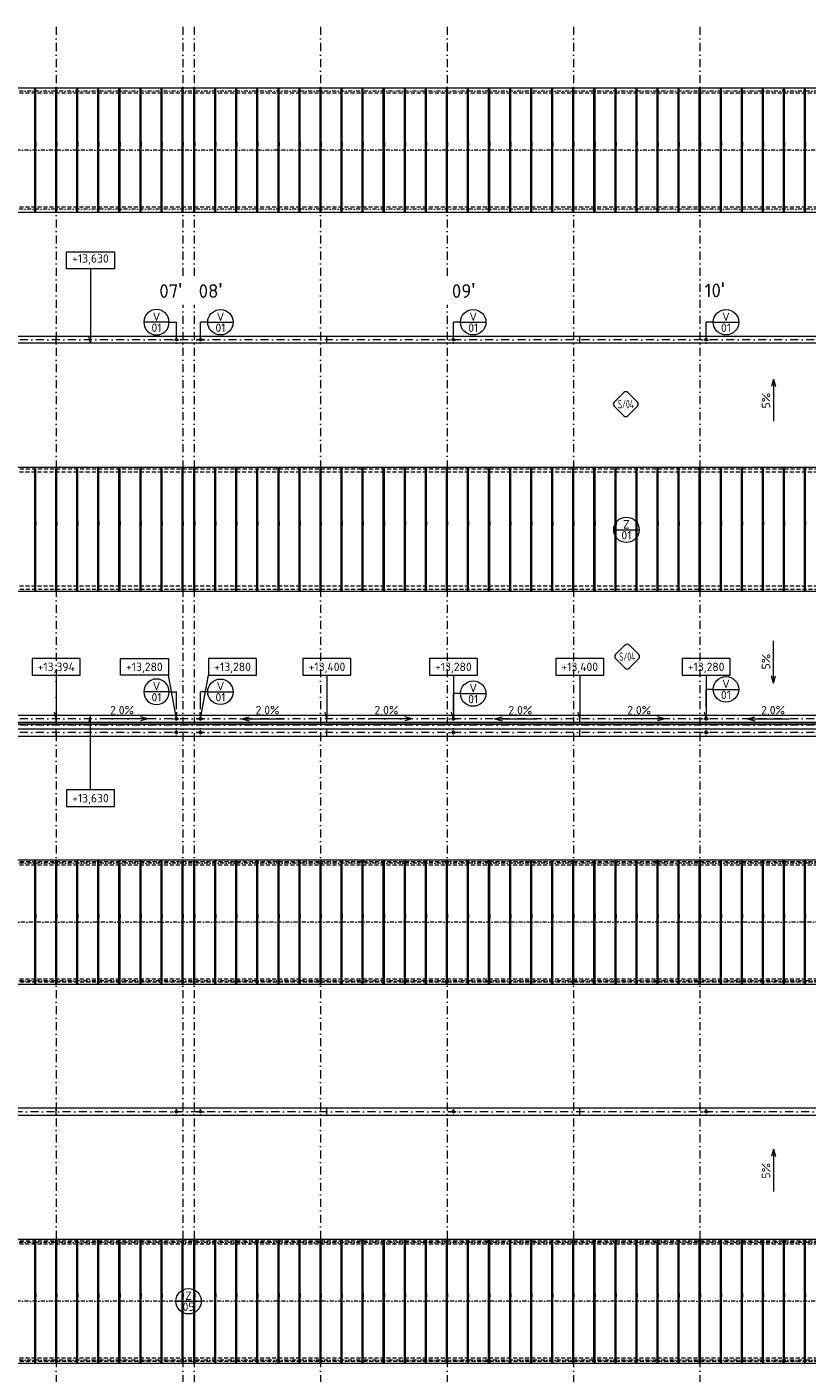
# Model space of a CAD drawing. Header units: millimetres. Extents: x -916886 to 3713765, y -2985421 to 1675785.
# Tile 95 of 256: x 70605 to 107642, y 200890 to 264800. Entities that reach past the tile are written whole.
import ezdxf
from ezdxf.enums import TextEntityAlignment as Align

# ---------------------------------------------------------------- set-up
doc = ezdxf.new("R2010")
doc.units = ezdxf.units.MM
for name, pattern in [('CENTERX2', [101.6, 63.5, -12.7, 12.7, -12.7]), ('DASHDOT', [25.4, 12.7, -6.35, 0, -6.35]), ('ČÁRKOVANÁ', [19.05, 12.7, -6.35])]:
    doc.linetypes.add(name, pattern=pattern)
for name, color, linetype, lineweight in [('A99_N_kce-pohl', 1, 'Continuous', 9), ('A99_N_koty-vysk', 160, 'Continuous', 9), ('A99_N_txt-popis-200', 240, 'Continuous', 5), ('A99_N_znaceni 200', 5, 'Continuous', 5), ('A99_S_kce-demolice', 30, 'Continuous', 20), ('A99_S_kce-pohl', 7, 'Continuous', 5), ('A99_S_osy', 1, 'CENTERX2', 5)]:
    doc.layers.add(name, color=color, linetype=linetype, lineweight=lineweight)
doc.styles.add('A99_kota', font='isocpeur.ttf', dxfattribs={"height": 2})
doc.styles.add('A99_popis', font='isocpeur.ttf')
doc.styles.add('ad_popis 100', font='isocpeur.ttf', dxfattribs={"height": 200})

# ---------------------------------------------------------------- blocks, each defined once
blk = doc.blocks.new('*U64')
at = {"color": 0, "linetype": 'ByBlock'}
for p, q in [((5.7, -4), (5.7, -14.35)), ((5.7, -14.35), (5.29, -12.8))]:
    blk.add_line(p, q, dxfattribs=at)
blk.add_lwpolyline([(0, -4), (11.4, -4), (11.4, 0), (0, 0)], close=True, dxfattribs=at)
at = {"color": 0, "linetype": 'ByBlock', "style": 'A99_kota'}
for tag, p in [('VYSKA', (5.7, -2.24)), ('VYSKA_POPIS1', (5.7, -6.04)), ('VYSKA_POPIS2', (5.9, -9.54)), ('VYSKA_POPIS3', (5.9, -13.04))]:
    blk.add_attdef(tag, text='', height=2, dxfattribs=at).set_placement(p, align=Align.MIDDLE)
blk = doc.blocks.new('*U66')
at = {"color": 0, "linetype": 'ByBlock'}
for q in [(0, -4), (-2.03, -12.76)]:
    blk.add_line((-1.9, -14.35), q, dxfattribs=at)
blk.add_lwpolyline([(0, -4), (11.4, -4), (11.4, 0), (0, 0)], close=True, dxfattribs=at)
at = {"color": 0, "linetype": 'ByBlock', "style": 'A99_kota'}
for tag, p in [('VYSKA', (5.7, -2.24)), ('VYSKA_POPIS1', (5.7, -6.04)), ('VYSKA_POPIS2', (5.9, -9.54)), ('VYSKA_POPIS3', (5.9, -13.04))]:
    blk.add_attdef(tag, text='', height=2, dxfattribs=at).set_placement(p, align=Align.MIDDLE)
blk = doc.blocks.new('*U20')
at = {"color": 0, "linetype": 'ByBlock'}
blk.add_line((-3.02, 0), (3.02, 0), dxfattribs=at)
blk.add_circle((0, 0), 3.02, dxfattribs=at)
at = {"color": 0, "linetype": 'ByBlock', "style": 'A99_popis'}
for tag, p in [('KATEGORIE', (0, 1.31)), ('PRVEK', (0, -1.3))]:
    blk.add_attdef(tag, text='', height=2, dxfattribs=at).set_placement(p, align=Align.MIDDLE_CENTER)
blk = doc.blocks.new('*U496')
at = {"color": 0, "linetype": 'ByBlock'}
for p, q in [((5.7, 17.65), (5.29, 16.1)), ((5.7, 0), (5.7, 17.65))]:
    blk.add_line(p, q, dxfattribs=at)
blk.add_lwpolyline([(0, -4), (11.4, -4), (11.4, 0), (0, 0)], close=True, dxfattribs=at)
at = {"color": 0, "linetype": 'ByBlock', "style": 'A99_kota'}
for tag, p in [('VYSKA', (5.7, -2.24)), ('VYSKA_POPIS1', (5.7, -6.04)), ('VYSKA_POPIS2', (5.9, -9.54)), ('VYSKA_POPIS3', (5.9, -13.04))]:
    blk.add_attdef(tag, text='', height=2, dxfattribs=at).set_placement(p, align=Align.MIDDLE)
blk = doc.blocks.new('*U96')
at = {"color": 0}
for p, q in [((-0.72, 4.14), (-4.15, 0.71)), ((4.14, 0.71), (0.71, 4.14)), ((-4.15, -0.72), (-0.72, -4.15)), ((0.71, -4.15), (4.14, -0.72))]:
    blk.add_line(p, q, dxfattribs=at)
for centre, start, end in [((-3.43, 0), 135, 225), ((0, 3.42), 45, 135), ((3.42, 0), 315, 45), ((0, -3.43), 225, 315)]:
    blk.add_arc(centre, 1.01, start, end, dxfattribs=at)
at = {"color": 0, "linetype": 'ByBlock', "style": 'A99_popis', "width": 0.953108}
blk.add_attdef('SKLADBA', text='', height=3, rotation=0.0103, dxfattribs=at).set_placement((-2.86, -1.51), (2.86, -1.5), align=Align.FIT)

msp = doc.modelspace()

# ---------------------------------------------------------------- linework, layer by layer
at = {"layer": 'A99_N_kce-pohl', "linetype": 'Continuous', "lineweight": 5}
for p, q in [((70975, 237995), (70975, 243905)), ((71025, 237995), (71025, 243905)), ((71975, 237995), (71975, 243905)), ((72025, 237995), (72025, 243905)), ((72975, 237995), (72975, 243905)), ((73025, 237995), (73025, 243905)), ((73975, 237995), (73975, 243905)), ((74025, 237995), (74025, 243905)), ((74975, 237995), (74975, 243905)), ((75025, 237995), (75025, 243905)), ((75975, 237995), (75975, 243905)), ((76025, 237995), (76025, 243905)), ((76975, 237995), (76975, 243905)), ((77025, 237995), (77025, 243905)), ((77975, 237995), (77975, 243905)), ((78025, 237995), (78025, 243905)), ((78525, 237995), (78525, 243905)), ((78575, 237995), (78575, 243905)), ((79525, 237995), (79525, 243905)), ((79575, 237995), (79575, 243905)), ((80525, 237995), (80525, 243905)), ((80575, 237995), (80575, 243905)), ((81525, 237995), (81525, 243905)), ((81575, 237995), (81575, 243905)), ((82525, 237995), (82525, 243905)), ((82575, 237995), (82575, 243905)), ((83525, 237995), (83525, 243905)), ((83575, 237995), (83575, 243905)), ((84525, 237995), (84525, 243905)), ((84575, 237995), (84575, 243905)), ((85525, 237995), (85525, 243905)), ((85575, 237995), (85575, 243905)), ((86525, 237995), (86525, 243905)), ((86575, 237995), (86575, 243905)), ((87525, 237995), (87525, 243905)), ((87575, 237995), (87575, 243905)), ((88525, 237995), (88525, 243905)), ((88575, 237995), (88575, 243905)), ((89525, 237995), (89525, 243905)), ((89575, 237995), (89575, 243905)), ((90525, 237995), (90525, 243905)), ((90575, 237995), (90575, 243905)), ((91525, 237995), (91525, 243905)), ((91575, 237995), (91575, 243905)), ((92525, 237995), (92525, 243905)), ((92575, 237995), (92575, 243905)), ((93525, 237995), (93525, 243905)), ((93575, 237995), (93575, 243905)), ((94525, 237995), (94525, 243905)), ((94575, 237995), (94575, 243905)), ((95525, 237995), (95525, 243905)), ((95575, 237995), (95575, 243905)), ((96525, 237995), (96525, 243905)), ((96575, 237995), (96575, 243905)), ((97525, 237995), (97525, 243905)), ((97575, 237995), (97575, 243905)), ((98525, 237995), (98525, 243905)), ((98575, 237995), (98575, 243905)), ((99525, 237995), (99525, 243905)), ((99575, 237995), (99575, 243905)), ((100525, 237995), (100525, 243905)), ((100575, 237995), (100575, 243905)), ((101525, 237995), (101525, 243905)), ((101575, 237995), (101575, 243905)), ((102525, 237995), (102525, 243905)), ((102575, 237995), (102575, 243905)), ((103525, 237995), (103525, 243905)), ((103575, 237995), (103575, 243905)), ((104525, 237995), (104525, 243905)), ((104575, 237995), (104575, 243905)), ((105525, 237995), (105525, 243905)), ((105575, 237995), (105575, 243905)), ((106525, 237995), (106525, 243905)), ((106575, 237995), (106575, 243905)), ((107525, 237995), (107525, 243905)), ((107575, 237995), (107575, 243905))]:
    msp.add_line(p, q, dxfattribs=at)
at = {"layer": 'A99_N_kce-pohl', "color": 7, "linetype": 'Continuous', "lineweight": 9}
for p, q in [((70975, 219345), (70975, 225255)), ((71025, 219345), (71025, 225255)), ((71975, 219345), (71975, 225255)), ((72025, 219345), (72025, 225255)), ((72975, 219345), (72975, 225255)), ((73025, 219345), (73025, 225255)), ((73975, 219345), (73975, 225255)), ((74025, 219345), (74025, 225255)), ((74975, 219345), (74975, 225255)), ((75025, 219345), (75025, 225255)), ((75975, 219345), (75975, 225255)), ((76025, 219345), (76025, 225255)), ((76975, 219345), (76975, 225255)), ((77025, 219345), (77025, 225255)), ((77975, 219345), (77975, 225255)), ((78025, 219345), (78025, 225255)), ((78525, 219345), (78525, 225255)), ((78575, 219345), (78575, 225255)), ((79525, 219345), (79525, 225255)), ((79575, 219345), (79575, 225255)), ((80525, 219345), (80525, 225255)), ((80575, 219345), (80575, 225255)), ((81525, 219345), (81525, 225255)), ((81575, 219345), (81575, 225255)), ((82525, 219345), (82525, 225255)), ((82575, 219345), (82575, 225255)), ((83525, 219345), (83525, 225255)), ((83575, 219345), (83575, 225255)), ((84525, 219345), (84525, 225255)), ((84575, 219345), (84575, 225255)), ((85525, 219345), (85525, 225255)), ((85575, 219345), (85575, 225255)), ((86525, 219345), (86525, 225255)), ((86575, 219345), (86575, 225255)), ((87525, 219345), (87525, 225255)), ((87575, 219345), (87575, 225255)), ((88525, 219345), (88525, 225255)), ((88575, 219345), (88575, 225255)), ((89525, 219345), (89525, 225255)), ((89575, 219345), (89575, 225255)), ((90525, 219345), (90525, 225255)), ((90575, 219345), (90575, 225255)), ((91525, 219345), (91525, 225255)), ((91575, 219345), (91575, 225255)), ((92525, 219345), (92525, 225255)), ((92575, 219345), (92575, 225255)), ((93525, 219345), (93525, 225255)), ((93575, 219345), (93575, 225255)), ((94525, 219345), (94525, 225255)), ((94575, 219345), (94575, 225255)), ((95525, 219345), (95525, 225255)), ((95575, 219345), (95575, 225255)), ((96525, 219345), (96525, 225255)), ((96575, 219345), (96575, 225255)), ((97525, 219345), (97525, 225255)), ((97575, 219345), (97575, 225255)), ((98525, 219345), (98525, 225255)), ((98575, 219345), (98575, 225255)), ((99525, 219345), (99525, 225255)), ((99575, 219345), (99575, 225255)), ((100525, 219345), (100525, 225255)), ((100575, 219345), (100575, 225255)), ((101525, 219345), (101525, 225255)), ((101575, 219345), (101575, 225255)), ((102525, 219345), (102525, 225255)), ((102575, 219345), (102575, 225255)), ((103525, 219345), (103525, 225255)), ((103575, 219345), (103575, 225255)), ((104525, 219345), (104525, 225255)), ((104575, 219345), (104575, 225255)), ((105525, 219345), (105525, 225255)), ((105575, 219345), (105575, 225255)), ((106525, 219345), (106525, 225255)), ((106575, 219345), (106575, 225255)), ((107525, 219345), (107525, 225255)), ((107575, 219345), (107575, 225255))]:
    msp.add_line(p, q, dxfattribs=at)
at = {"layer": 'A99_N_kce-pohl', "linetype": 'Continuous', "lineweight": 9}
for p, q in [((70975, 201345), (70975, 207255)), ((71025, 201345), (71025, 207255)), ((71975, 201345), (71975, 207255)), ((72025, 201345), (72025, 207255)), ((72975, 201345), (72975, 207255)), ((73025, 201345), (73025, 207255)), ((73975, 201345), (73975, 207255)), ((74025, 201345), (74025, 207255)), ((74975, 201345), (74975, 207255)), ((75025, 201345), (75025, 207255)), ((75975, 201345), (75975, 207255)), ((76025, 201345), (76025, 207255)), ((76975, 201345), (76975, 207255)), ((77025, 201345), (77025, 207255)), ((77975, 201345), (77975, 207255)), ((78025, 201345), (78025, 207255)), ((78525, 201345), (78525, 207255)), ((78575, 201345), (78575, 207255)), ((79525, 201345), (79525, 207255)), ((79575, 201345), (79575, 207255)), ((80525, 201345), (80525, 207255)), ((80575, 201345), (80575, 207255)), ((81525, 201345), (81525, 207255)), ((81575, 201345), (81575, 207255)), ((82525, 201345), (82525, 207255)), ((82575, 201345), (82575, 207255)), ((83525, 201345), (83525, 207255)), ((83575, 201345), (83575, 207255)), ((84525, 201345), (84525, 207255)), ((84575, 201345), (84575, 207255)), ((85525, 201345), (85525, 207255)), ((85575, 201345), (85575, 207255)), ((86525, 201345), (86525, 207255)), ((86575, 201345), (86575, 207255)), ((87525, 201345), (87525, 207255)), ((87575, 201345), (87575, 207255)), ((88525, 201345), (88525, 207255)), ((88575, 201345), (88575, 207255)), ((89525, 201345), (89525, 207255)), ((89575, 201345), (89575, 207255)), ((90525, 201345), (90525, 207255)), ((90575, 201345), (90575, 207255)), ((91525, 201345), (91525, 207255)), ((91575, 201345), (91575, 207255)), ((92525, 201345), (92525, 207255)), ((92575, 201345), (92575, 207255)), ((93525, 201345), (93525, 207255)), ((93575, 201345), (93575, 207255)), ((94525, 201345), (94525, 207255)), ((94575, 201345), (94575, 207255)), ((95525, 201345), (95525, 207255)), ((95575, 201345), (95575, 207255)), ((96525, 201345), (96525, 207255)), ((96575, 201345), (96575, 207255)), ((97525, 201345), (97525, 207255)), ((97575, 201345), (97575, 207255)), ((98525, 201345), (98525, 207255)), ((98575, 201345), (98575, 207255)), ((99525, 201345), (99525, 207255)), ((99575, 201345), (99575, 207255)), ((100525, 201345), (100525, 207255)), ((100575, 201345), (100575, 207255)), ((101525, 201345), (101525, 207255)), ((101575, 201345), (101575, 207255)), ((102525, 201345), (102525, 207255)), ((102575, 201345), (102575, 207255)), ((103525, 201345), (103525, 207255)), ((103575, 201345), (103575, 207255)), ((104525, 201345), (104525, 207255)), ((104575, 201345), (104575, 207255)), ((105525, 201345), (105525, 207255)), ((105575, 201345), (105575, 207255)), ((106525, 201345), (106525, 207255)), ((106575, 201345), (106575, 207255)), ((107525, 201345), (107525, 207255)), ((107575, 201345), (107575, 207255))]:
    msp.add_line(p, q, dxfattribs=at)
at = {"layer": 'A99_N_kce-pohl', "linetype": 'Continuous', "ltscale": 25}
for points in [[(150690, 250115), (150690, 249785), (6000, 249785), (6000, 250115)], [(150690, 231785), (150690, 232115), (6000, 232115), (6000, 231785)]]:
    msp.add_lwpolyline(points, close=True, dxfattribs=at)
at = {"layer": 'A99_N_kce-pohl', "color": 1, "linetype": 'Continuous', "lineweight": 5}
for points in [[(72000, 249775), (72000, 250105)], [(84850, 249775), (84850, 250105)], [(96850, 249775), (96850, 250105)], [(72000, 231775), (72000, 232105)], [(84850, 231775), (84850, 232105)], [(96850, 231775), (96850, 232105)]]:
    msp.add_lwpolyline(points, dxfattribs=at)
at = {"layer": 'A99_N_kce-pohl', "linetype": 'DASHDOT', "lineweight": 5, "ltscale": 5}
for points in [[(77500, 249950), (77900, 249950)], [(77700, 249750), (77700, 250150)], [(78650, 249950), (79050, 249950)], [(78850, 249750), (78850, 250150)], [(90650, 249950), (91050, 249950)], [(90850, 249750), (90850, 250150)], [(102650, 249950), (103050, 249950)], [(102850, 249750), (102850, 250150)], [(77700, 231750), (77700, 232150)], [(78850, 231750), (78850, 232150)], [(90850, 231750), (90850, 232150)], [(102850, 231750), (102850, 232150)], [(77500, 231950), (77900, 231950)], [(78650, 231950), (79050, 231950)], [(90650, 231950), (91050, 231950)], [(102650, 231950), (103050, 231950)]]:
    msp.add_lwpolyline(points, dxfattribs=at)
at = {"layer": 'A99_N_kce-pohl', "linetype": 'ČÁRKOVANÁ', "lineweight": 5, "ltscale": 15}
for points in [[(144760, 243805), (11790, 243805)], [(144450, 243655.3), (12100, 243655.3)], [(144760, 238095), (11790, 238095)], [(144450, 238244.7), (12100, 238244.7)]]:
    msp.add_lwpolyline(points, dxfattribs=at)
at = {"layer": 'A99_N_kce-pohl', "linetype": 'Continuous', "lineweight": 5}
msp.add_lwpolyline([(11930, 243905), (144620, 243905), (144620, 237995), (11930, 237995)], close=True, dxfattribs=at)
for points in [[(70975, 241325), (70975, 241145)], [(71025, 241325), (71025, 241145)], [(71975, 241325), (71975, 241145)], [(72025, 241325), (72025, 241145)], [(72975, 241325), (72975, 241145)], [(73025, 241325), (73025, 241145)], [(73975, 241325), (73975, 241145)], [(74025, 241325), (74025, 241145)], [(74975, 241325), (74975, 241145)], [(75025, 241325), (75025, 241145)], [(75975, 241325), (75975, 241145)], [(76025, 241325), (76025, 241145)], [(76975, 241325), (76975, 241145)], [(77025, 241325), (77025, 241145)], [(77975, 241325), (77975, 241145)], [(78025, 241325), (78025, 241145)], [(78525, 241325), (78525, 241145)], [(78575, 241325), (78575, 241145)], [(79525, 241325), (79525, 241145)], [(79575, 241325), (79575, 241145)], [(80525, 241325), (80525, 241145)], [(80575, 241325), (80575, 241145)], [(81525, 241325), (81525, 241145)], [(81575, 241325), (81575, 241145)], [(82525, 241325), (82525, 241145)], [(82575, 241325), (82575, 241145)], [(83525, 241325), (83525, 241145)], [(83575, 241325), (83575, 241145)], [(84525, 241325), (84525, 241145)], [(84575, 241325), (84575, 241145)], [(85525, 241325), (85525, 241145)], [(85575, 241325), (85575, 241145)], [(86525, 241325), (86525, 241145)], [(86575, 241325), (86575, 241145)], [(87525, 241325), (87525, 241145)], [(87575, 241325), (87575, 241145)], [(88525, 241325), (88525, 241145)], [(88575, 241325), (88575, 241145)], [(89525, 241325), (89525, 241145)], [(89575, 241325), (89575, 241145)], [(90525, 241325), (90525, 241145)], [(90575, 241325), (90575, 241145)], [(91525, 241325), (91525, 241145)], [(91575, 241325), (91575, 241145)], [(92525, 241325), (92525, 241145)], [(92575, 241325), (92575, 241145)], [(93525, 241325), (93525, 241145)], [(93575, 241325), (93575, 241145)], [(94525, 241325), (94525, 241145)], [(94575, 241325), (94575, 241145)], [(95525, 241325), (95525, 241145)], [(95575, 241325), (95575, 241145)], [(96525, 241325), (96525, 241145)], [(96575, 241325), (96575, 241145)], [(97525, 241325), (97525, 241145)], [(97575, 241325), (97575, 241145)], [(98525, 241325), (98525, 241145)], [(98575, 241325), (98575, 241145)], [(99525, 241325), (99525, 241145)], [(99575, 241325), (99575, 241145)], [(100525, 241325), (100525, 241145)], [(100575, 241325), (100575, 241145)], [(101525, 241325), (101525, 241145)], [(101575, 241325), (101575, 241145)], [(102525, 241325), (102525, 241145)], [(102575, 241325), (102575, 241145)], [(103525, 241325), (103525, 241145)], [(103575, 241325), (103575, 241145)], [(104525, 241325), (104525, 241145)], [(104575, 241325), (104575, 241145)], [(105525, 241325), (105525, 241145)], [(105575, 241325), (105575, 241145)], [(106525, 241325), (106525, 241145)], [(106575, 241325), (106575, 241145)], [(107525, 241325), (107525, 241145)], [(107575, 241325), (107575, 241145)]]:
    msp.add_lwpolyline(points, dxfattribs=at)
at = {"layer": 'A99_N_kce-pohl', "color": 7, "linetype": 'Continuous', "ltscale": 25}
for points in [[(138440, 231135), (138440, 231465), (6000, 231465), (6000, 231135)], [(150690, 213135), (150690, 213465), (6000, 213465), (6000, 213135)]]:
    msp.add_lwpolyline(points, close=True, dxfattribs=at)
at = {"layer": 'A99_N_kce-pohl', "color": 7, "linetype": 'Continuous', "lineweight": 5}
for points in [[(72000, 231135), (72000, 231465)], [(84850, 231135), (84850, 231465)], [(96850, 231135), (96850, 231465)], [(72000, 213135), (72000, 213465)], [(84850, 213135), (84850, 213465)], [(96850, 213135), (96850, 213465)]]:
    msp.add_lwpolyline(points, dxfattribs=at)
at = {"layer": 'A99_N_kce-pohl', "color": 7, "linetype": 'DASHDOT', "lineweight": 5, "ltscale": 5}
for points in [[(77700, 231100), (77700, 231500)], [(78850, 231100), (78850, 231500)], [(90850, 231100), (90850, 231500)], [(102850, 231100), (102850, 231500)], [(77900, 231300), (77500, 231300)], [(78650, 231300), (79050, 231300)], [(90650, 231300), (91050, 231300)], [(102650, 231300), (103050, 231300)], [(77700, 213100), (77700, 213500)], [(78850, 213100), (78850, 213500)], [(90850, 213100), (90850, 213500)], [(102850, 213100), (102850, 213500)], [(77500, 213300), (77900, 213300)], [(78650, 213300), (79050, 213300)], [(90650, 213300), (91050, 213300)], [(102650, 213300), (103050, 213300)]]:
    msp.add_lwpolyline(points, dxfattribs=at)
at = {"layer": 'A99_N_kce-pohl', "color": 7, "linetype": 'ČÁRKOVANÁ', "lineweight": 9, "ltscale": 15}
for points in [[(132760, 225155), (11790, 225155)], [(132450, 225005.3), (12100, 225005.3)], [(132760, 219445), (11790, 219445)], [(132450, 219594.7), (12100, 219594.7)]]:
    msp.add_lwpolyline(points, dxfattribs=at)
at = {"layer": 'A99_N_kce-pohl', "color": 7, "linetype": 'Continuous', "lineweight": 9}
msp.add_lwpolyline([(11930, 225255), (132620, 225255), (132620, 219345), (11930, 219345)], close=True, dxfattribs=at)
for points in [[(70975, 222675), (70975, 222495)], [(71025, 222675), (71025, 222495)], [(71975, 222675), (71975, 222495)], [(72025, 222675), (72025, 222495)], [(72975, 222675), (72975, 222495)], [(73025, 222675), (73025, 222495)], [(73975, 222675), (73975, 222495)], [(74025, 222675), (74025, 222495)], [(74975, 222675), (74975, 222495)], [(75025, 222675), (75025, 222495)], [(75975, 222675), (75975, 222495)], [(76025, 222675), (76025, 222495)], [(76975, 222675), (76975, 222495)], [(77025, 222675), (77025, 222495)], [(77975, 222675), (77975, 222495)], [(78025, 222675), (78025, 222495)], [(78525, 222675), (78525, 222495)], [(78575, 222675), (78575, 222495)], [(79525, 222675), (79525, 222495)], [(79575, 222675), (79575, 222495)], [(80525, 222675), (80525, 222495)], [(80575, 222675), (80575, 222495)], [(81525, 222675), (81525, 222495)], [(81575, 222675), (81575, 222495)], [(82525, 222675), (82525, 222495)], [(82575, 222675), (82575, 222495)], [(83525, 222675), (83525, 222495)], [(83575, 222675), (83575, 222495)], [(84525, 222675), (84525, 222495)], [(84575, 222675), (84575, 222495)], [(85525, 222675), (85525, 222495)], [(85575, 222675), (85575, 222495)], [(86525, 222675), (86525, 222495)], [(86575, 222675), (86575, 222495)], [(87525, 222675), (87525, 222495)], [(87575, 222675), (87575, 222495)], [(88525, 222675), (88525, 222495)], [(88575, 222675), (88575, 222495)], [(89525, 222675), (89525, 222495)], [(89575, 222675), (89575, 222495)], [(90525, 222675), (90525, 222495)], [(90575, 222675), (90575, 222495)], [(91525, 222675), (91525, 222495)], [(91575, 222675), (91575, 222495)], [(92525, 222675), (92525, 222495)], [(92575, 222675), (92575, 222495)], [(93525, 222675), (93525, 222495)], [(93575, 222675), (93575, 222495)], [(94525, 222675), (94525, 222495)], [(94575, 222675), (94575, 222495)], [(95525, 222675), (95525, 222495)], [(95575, 222675), (95575, 222495)], [(96525, 222675), (96525, 222495)], [(96575, 222675), (96575, 222495)], [(97525, 222675), (97525, 222495)], [(97575, 222675), (97575, 222495)], [(98525, 222675), (98525, 222495)], [(98575, 222675), (98575, 222495)], [(99525, 222675), (99525, 222495)], [(99575, 222675), (99575, 222495)], [(100525, 222675), (100525, 222495)], [(100575, 222675), (100575, 222495)], [(101525, 222675), (101525, 222495)], [(101575, 222675), (101575, 222495)], [(102525, 222675), (102525, 222495)], [(102575, 222675), (102575, 222495)], [(103525, 222675), (103525, 222495)], [(103575, 222675), (103575, 222495)], [(104525, 222675), (104525, 222495)], [(104575, 222675), (104575, 222495)], [(105525, 222675), (105525, 222495)], [(105575, 222675), (105575, 222495)], [(106525, 222675), (106525, 222495)], [(106575, 222675), (106575, 222495)], [(107525, 222675), (107525, 222495)], [(107575, 222675), (107575, 222495)]]:
    msp.add_lwpolyline(points, dxfattribs=at)
at = {"layer": 'A99_N_kce-pohl', "linetype": 'ČÁRKOVANÁ', "lineweight": 9, "ltscale": 15}
for points in [[(144760, 207155), (11790, 207155)], [(144450, 207005.3), (12100, 207005.3)], [(144760, 201445), (11790, 201445)], [(144450, 201594.7), (12100, 201594.7)]]:
    msp.add_lwpolyline(points, dxfattribs=at)
at = {"layer": 'A99_N_kce-pohl', "linetype": 'Continuous', "lineweight": 9}
msp.add_lwpolyline([(11930, 207255), (144620, 207255), (144620, 201345), (11930, 201345)], close=True, dxfattribs=at)
for points in [[(70975, 204675), (70975, 204495)], [(71025, 204675), (71025, 204495)], [(71975, 204675), (71975, 204495)], [(72025, 204675), (72025, 204495)], [(72975, 204675), (72975, 204495)], [(73025, 204675), (73025, 204495)], [(73975, 204675), (73975, 204495)], [(74025, 204675), (74025, 204495)], [(74975, 204675), (74975, 204495)], [(75025, 204675), (75025, 204495)], [(75975, 204675), (75975, 204495)], [(76025, 204675), (76025, 204495)], [(76975, 204675), (76975, 204495)], [(77025, 204675), (77025, 204495)], [(77975, 204675), (77975, 204495)], [(78025, 204675), (78025, 204495)], [(78525, 204675), (78525, 204495)], [(78575, 204675), (78575, 204495)], [(79525, 204675), (79525, 204495)], [(79575, 204675), (79575, 204495)], [(80525, 204675), (80525, 204495)], [(80575, 204675), (80575, 204495)], [(81525, 204675), (81525, 204495)], [(81575, 204675), (81575, 204495)], [(82525, 204675), (82525, 204495)], [(82575, 204675), (82575, 204495)], [(83525, 204675), (83525, 204495)], [(83575, 204675), (83575, 204495)], [(84525, 204675), (84525, 204495)], [(84575, 204675), (84575, 204495)], [(85525, 204675), (85525, 204495)], [(85575, 204675), (85575, 204495)], [(86525, 204675), (86525, 204495)], [(86575, 204675), (86575, 204495)], [(87525, 204675), (87525, 204495)], [(87575, 204675), (87575, 204495)], [(88525, 204675), (88525, 204495)], [(88575, 204675), (88575, 204495)], [(89525, 204675), (89525, 204495)], [(89575, 204675), (89575, 204495)], [(90525, 204675), (90525, 204495)], [(90575, 204675), (90575, 204495)], [(91525, 204675), (91525, 204495)], [(91575, 204675), (91575, 204495)], [(92525, 204675), (92525, 204495)], [(92575, 204675), (92575, 204495)], [(93525, 204675), (93525, 204495)], [(93575, 204675), (93575, 204495)], [(94525, 204675), (94525, 204495)], [(94575, 204675), (94575, 204495)], [(95525, 204675), (95525, 204495)], [(95575, 204675), (95575, 204495)], [(96525, 204675), (96525, 204495)], [(96575, 204675), (96575, 204495)], [(97525, 204675), (97525, 204495)], [(97575, 204675), (97575, 204495)], [(98525, 204675), (98525, 204495)], [(98575, 204675), (98575, 204495)], [(99525, 204675), (99525, 204495)], [(99575, 204675), (99575, 204495)], [(100525, 204675), (100525, 204495)], [(100575, 204675), (100575, 204495)], [(101525, 204675), (101525, 204495)], [(101575, 204675), (101575, 204495)], [(102525, 204675), (102525, 204495)], [(102575, 204675), (102575, 204495)], [(103525, 204675), (103525, 204495)], [(103575, 204675), (103575, 204495)], [(104525, 204675), (104525, 204495)], [(104575, 204675), (104575, 204495)], [(105525, 204675), (105525, 204495)], [(105575, 204675), (105575, 204495)], [(106525, 204675), (106525, 204495)], [(106575, 204675), (106575, 204495)], [(107525, 204675), (107525, 204495)], [(107575, 204675), (107575, 204495)]]:
    msp.add_lwpolyline(points, dxfattribs=at)
at = {"layer": 'A99_N_kce-pohl', "linetype": 'Continuous'}
for centre in [(77700, 249950), (78850, 249950), (90850, 249950), (102850, 249950), (77700, 231950), (78850, 231950), (90850, 231950), (102850, 231950)]:
    msp.add_circle(centre, 60, dxfattribs=at)
at = {"layer": 'A99_N_kce-pohl', "color": 7, "linetype": 'Continuous'}
for centre in [(77700, 231300), (78850, 231300), (90850, 231300), (102850, 231300), (77700, 213300), (78850, 213300), (90850, 213300), (102850, 213300)]:
    msp.add_circle(centre, 60, dxfattribs=at)
at = {"layer": 'A99_N_koty-vysk'}
for points in [[(106050, 248083), (105950, 247733)], [(106050, 248083), (106050, 246083)], [(106050, 248083), (106150, 247733)], [(106050, 233647), (106050, 235647)], [(106050, 233647), (105950, 233997)], [(106050, 233647), (106150, 233997)], [(76340, 231950), (75990, 232050)], [(80810, 231950), (81160, 232050)], [(88890, 231950), (88540, 232050)], [(92810, 231950), (93160, 232050)], [(100890, 231950), (100540, 232050)], [(104810, 231950), (105160, 232050)], [(76340, 231950), (74340, 231950)], [(76340, 231950), (75990, 231850)], [(80810, 231950), (82810, 231950)], [(80810, 231950), (81160, 231850)], [(88890, 231950), (86890, 231950)], [(88890, 231950), (88540, 231850)], [(92810, 231950), (94810, 231950)], [(92810, 231950), (93160, 231850)], [(100890, 231950), (98890, 231950)], [(100890, 231950), (100540, 231850)], [(104810, 231950), (106810, 231950)], [(104810, 231950), (105160, 231850)], [(106050, 211518), (105950, 211168)], [(106050, 211518), (106050, 209518)], [(106050, 211518), (106150, 211168)]]:
    msp.add_lwpolyline(points, dxfattribs=at)
at = {"layer": 'A99_N_znaceni 200'}
for points in [[(77361.5, 250780), (77700, 250780)], [(77700, 249950), (77700, 250780)], [(79188.5, 250780), (78850, 250780)], [(78850, 249950), (78850, 250780)], [(91188.5, 250780), (90850, 250780)], [(90850, 249950), (90850, 250780)], [(103188.5, 250780), (102850, 250780)], [(102850, 249950), (102850, 250780)], [(103188.5, 233350), (102850, 233350)], [(102850, 232520), (102850, 233350)], [(77361.5, 233235), (77700, 233235)], [(77700, 232405), (77700, 233235)], [(79188.5, 233235), (78850, 233235)], [(78850, 232405), (78850, 233235)], [(91188.5, 233150), (90850, 233150)], [(90850, 232320), (90850, 233150)]]:
    msp.add_lwpolyline(points, dxfattribs=at)
at = {"layer": 'A99_S_kce-demolice', "color": 7, "linetype": 'Continuous', "lineweight": 9}
for p, q in [((70975, 255995), (70975, 261905)), ((71025, 255995), (71025, 261905)), ((71975, 255995), (71975, 261905)), ((72025, 255995), (72025, 261905)), ((72975, 255995), (72975, 261905)), ((73025, 255995), (73025, 261905)), ((73975, 255995), (73975, 261905)), ((74025, 255995), (74025, 261905)), ((74975, 255995), (74975, 261905)), ((75025, 255995), (75025, 261905)), ((75975, 255995), (75975, 261905)), ((76025, 255995), (76025, 261905)), ((76975, 255995), (76975, 261905)), ((77025, 255995), (77025, 261905)), ((77975, 255995), (77975, 261905)), ((78025, 255995), (78025, 261905)), ((78525, 255995), (78525, 261905)), ((78575, 255995), (78575, 261905)), ((79525, 255995), (79525, 261905)), ((79575, 255995), (79575, 261905)), ((80525, 255995), (80525, 261905)), ((80575, 255995), (80575, 261905)), ((81525, 255995), (81525, 261905)), ((81575, 255995), (81575, 261905)), ((82525, 255995), (82525, 261905)), ((82575, 255995), (82575, 261905)), ((83525, 255995), (83525, 261905)), ((83575, 255995), (83575, 261905)), ((84525, 255995), (84525, 261905)), ((84575, 255995), (84575, 261905)), ((85525, 255995), (85525, 261905)), ((85575, 255995), (85575, 261905)), ((86525, 255995), (86525, 261905)), ((86575, 255995), (86575, 261905)), ((87525, 255995), (87525, 261905)), ((87575, 255995), (87575, 261905)), ((88525, 255995), (88525, 261905)), ((88575, 255995), (88575, 261905)), ((89525, 255995), (89525, 261905)), ((89575, 255995), (89575, 261905)), ((90525, 255995), (90525, 261905)), ((90575, 255995), (90575, 261905)), ((91525, 255995), (91525, 261905)), ((91575, 255995), (91575, 261905)), ((92525, 255995), (92525, 261905)), ((92575, 255995), (92575, 261905)), ((93525, 255995), (93525, 261905)), ((93575, 255995), (93575, 261905)), ((94525, 255995), (94525, 261905)), ((94575, 255995), (94575, 261905)), ((95525, 255995), (95525, 261905)), ((95575, 255995), (95575, 261905)), ((96525, 255995), (96525, 261905)), ((96575, 255995), (96575, 261905)), ((97525, 255995), (97525, 261905)), ((97575, 255995), (97575, 261905)), ((98525, 255995), (98525, 261905)), ((98575, 255995), (98575, 261905)), ((99525, 255995), (99525, 261905)), ((99575, 255995), (99575, 261905)), ((100525, 255995), (100525, 261905)), ((100575, 255995), (100575, 261905)), ((101525, 255995), (101525, 261905)), ((101575, 255995), (101575, 261905)), ((102525, 255995), (102525, 261905)), ((102575, 255995), (102575, 261905)), ((103525, 255995), (103525, 261905)), ((103575, 255995), (103575, 261905)), ((104525, 255995), (104525, 261905)), ((104575, 255995), (104575, 261905)), ((105525, 255995), (105525, 261905)), ((105575, 255995), (105575, 261905)), ((106525, 255995), (106525, 261905)), ((106575, 255995), (106575, 261905)), ((107525, 255995), (107525, 261905)), ((107575, 255995), (107575, 261905))]:
    msp.add_line(p, q, dxfattribs=at)
at = {"layer": 'A99_S_kce-demolice', "color": 7, "linetype": 'Continuous', "lineweight": 13}
msp.add_lwpolyline([(144620, 256000), (144620, 261900), (11930, 261900), (11930, 256000)], close=True, dxfattribs=at)
at = {"layer": 'A99_S_kce-demolice', "color": 7, "linetype": 'ČÁRKOVANÁ', "lineweight": 9, "ltscale": 15}
for points in [[(144450, 261655.3), (12100, 261655.3)], [(144450, 256244.7), (12100, 256244.7)]]:
    msp.add_lwpolyline(points, dxfattribs=at)
at = {"layer": 'A99_S_kce-demolice', "color": 7, "linetype": 'Continuous', "lineweight": 9}
for points in [[(70975, 259325), (70975, 259145)], [(71025, 259325), (71025, 259145)], [(71975, 259325), (71975, 259145)], [(72025, 259325), (72025, 259145)], [(72975, 259325), (72975, 259145)], [(73025, 259325), (73025, 259145)], [(73975, 259325), (73975, 259145)], [(74025, 259325), (74025, 259145)], [(74975, 259325), (74975, 259145)], [(75025, 259325), (75025, 259145)], [(75975, 259325), (75975, 259145)], [(76025, 259325), (76025, 259145)], [(76975, 259325), (76975, 259145)], [(77025, 259325), (77025, 259145)], [(77975, 259325), (77975, 259145)], [(78025, 259325), (78025, 259145)], [(78525, 259325), (78525, 259145)], [(78575, 259325), (78575, 259145)], [(79525, 259325), (79525, 259145)], [(79575, 259325), (79575, 259145)], [(80525, 259325), (80525, 259145)], [(80575, 259325), (80575, 259145)], [(81525, 259325), (81525, 259145)], [(81575, 259325), (81575, 259145)], [(82525, 259325), (82525, 259145)], [(82575, 259325), (82575, 259145)], [(83525, 259325), (83525, 259145)], [(83575, 259325), (83575, 259145)], [(84525, 259325), (84525, 259145)], [(84575, 259325), (84575, 259145)], [(85525, 259325), (85525, 259145)], [(85575, 259325), (85575, 259145)], [(86525, 259325), (86525, 259145)], [(86575, 259325), (86575, 259145)], [(87525, 259325), (87525, 259145)], [(87575, 259325), (87575, 259145)], [(88525, 259325), (88525, 259145)], [(88575, 259325), (88575, 259145)], [(89525, 259325), (89525, 259145)], [(89575, 259325), (89575, 259145)], [(90525, 259325), (90525, 259145)], [(90575, 259325), (90575, 259145)], [(91525, 259325), (91525, 259145)], [(91575, 259325), (91575, 259145)], [(92525, 259325), (92525, 259145)], [(92575, 259325), (92575, 259145)], [(93525, 259325), (93525, 259145)], [(93575, 259325), (93575, 259145)], [(94525, 259325), (94525, 259145)], [(94575, 259325), (94575, 259145)], [(95525, 259325), (95525, 259145)], [(95575, 259325), (95575, 259145)], [(96525, 259325), (96525, 259145)], [(96575, 259325), (96575, 259145)], [(97525, 259325), (97525, 259145)], [(97575, 259325), (97575, 259145)], [(98525, 259325), (98525, 259145)], [(98575, 259325), (98575, 259145)], [(99525, 259325), (99525, 259145)], [(99575, 259325), (99575, 259145)], [(100525, 259325), (100525, 259145)], [(100575, 259325), (100575, 259145)], [(101525, 259325), (101525, 259145)], [(101575, 259325), (101575, 259145)], [(102525, 259325), (102525, 259145)], [(102575, 259325), (102575, 259145)], [(103525, 259325), (103525, 259145)], [(103575, 259325), (103575, 259145)], [(104525, 259325), (104525, 259145)], [(104575, 259325), (104575, 259145)], [(105525, 259325), (105525, 259145)], [(105575, 259325), (105575, 259145)], [(106525, 259325), (106525, 259145)], [(106575, 259325), (106575, 259145)], [(107525, 259325), (107525, 259145)], [(107575, 259325), (107575, 259145)]]:
    msp.add_lwpolyline(points, dxfattribs=at)
at = {"layer": 'A99_S_kce-pohl', "linetype": 'Continuous', "ltscale": 25}
msp.add_lwpolyline([(5860, 231775), (138440, 231775), (138440, 231675), (5860, 231675)], close=True, dxfattribs=at)
at = {"layer": 'A99_S_osy', "linetype": 'DASHDOT', "lineweight": 5, "ltscale": 10}
for p, q in [((71000, 219345), (71000, 225255)), ((72000, 219345), (72000, 225255)), ((73000, 219345), (73000, 225255)), ((74000, 219345), (74000, 225255)), ((75000, 219345), (75000, 225255)), ((76000, 219345), (76000, 225255)), ((77000, 219345), (77000, 225255)), ((79550, 219345), (79550, 225255)), ((80550, 219345), (80550, 225255)), ((81550, 219345), (81550, 225255)), ((82550, 219345), (82550, 225255)), ((83550, 219345), (83550, 225255)), ((84550, 219345), (84550, 225255)), ((85550, 219345), (85550, 225255)), ((86550, 219345), (86550, 225255)), ((87550, 219345), (87550, 225255)), ((88550, 219345), (88550, 225255)), ((89550, 219345), (89550, 225255)), ((91550, 219345), (91550, 225255)), ((92550, 219345), (92550, 225255)), ((93550, 219345), (93550, 225255)), ((94550, 219345), (94550, 225255)), ((95550, 219345), (95550, 225255)), ((96550, 219345), (96550, 225255)), ((97550, 219345), (97550, 225255)), ((98550, 219345), (98550, 225255)), ((99550, 219345), (99550, 225255)), ((100550, 219345), (100550, 225255)), ((101550, 219345), (101550, 225255)), ((103550, 219345), (103550, 225255)), ((104550, 219345), (104550, 225255)), ((105550, 219345), (105550, 225255)), ((106550, 219345), (106550, 225255)), ((107550, 219345), (107550, 225255)), ((71000, 201345), (71000, 207255)), ((72000, 201345), (72000, 207255)), ((73000, 201345), (73000, 207255)), ((74000, 201345), (74000, 207255)), ((75000, 201345), (75000, 207255)), ((76000, 201345), (76000, 207255)), ((77000, 201345), (77000, 207255)), ((79550, 201345), (79550, 207255)), ((80550, 201345), (80550, 207255)), ((81550, 201345), (81550, 207255)), ((82550, 201345), (82550, 207255)), ((83550, 201345), (83550, 207255)), ((84550, 201345), (84550, 207255)), ((85550, 201345), (85550, 207255)), ((86550, 201345), (86550, 207255)), ((87550, 201345), (87550, 207255)), ((88550, 201345), (88550, 207255)), ((89550, 201345), (89550, 207255)), ((91550, 201345), (91550, 207255)), ((92550, 201345), (92550, 207255)), ((93550, 201345), (93550, 207255)), ((94550, 201345), (94550, 207255)), ((95550, 201345), (95550, 207255)), ((96550, 201345), (96550, 207255)), ((97550, 201345), (97550, 207255)), ((98550, 201345), (98550, 207255)), ((99550, 201345), (99550, 207255)), ((100550, 201345), (100550, 207255)), ((101550, 201345), (101550, 207255)), ((103550, 201345), (103550, 207255)), ((104550, 201345), (104550, 207255)), ((105550, 201345), (105550, 207255)), ((106550, 201345), (106550, 207255)), ((107550, 201345), (107550, 207255))]:
    msp.add_line(p, q, dxfattribs=at)
at = {"layer": 'A99_S_osy', "linetype": 'DASHDOT', "lineweight": 5, "ltscale": 30}
for points in [[(72000, 264800), (72000, 176462.5)], [(78000, 264800), (78000, 146890)], [(78550, 264800), (78550, 146890)], [(84550, 264800), (84550, 176462.5)], [(90550, 264800), (90550, 146890)], [(96550, 264800), (96550, 176462.5)], [(102550, 264800), (102550, 146890)], [(152950, 249950), (4375, 249950)], [(152950, 231950), (4375, 231950)], [(152950, 231650), (4375, 231650)], [(152950, 231300), (4375, 231300)], [(179375, 213300), (4375, 213300)]]:
    msp.add_lwpolyline(points, dxfattribs=at)
at = {"layer": 'A99_S_osy', "color": 7, "linetype": 'DASHDOT', "lineweight": 5, "ltscale": 15}
for points in [[(144740, 261745), (11865, 261745)], [(144620, 258950), (11930, 258950)], [(144740, 256155), (11865, 256155)]]:
    msp.add_lwpolyline(points, dxfattribs=at)
at = {"layer": 'A99_S_osy', "linetype": 'DASHDOT', "lineweight": 5, "ltscale": 15}
for points in [[(132940, 225095), (11865, 225095)], [(132620, 222300), (11930, 222300)], [(132940, 219505), (11865, 219505)], [(144740, 207095), (11865, 207095)], [(144620, 204300), (11930, 204300)], [(144740, 201505), (11865, 201505)]]:
    msp.add_lwpolyline(points, dxfattribs=at)

# ---------------------------------------------------------------- block references
at = {"layer": 'A99_N_koty-vysk'}
ref = msp.add_blockref('*U496', (72480, 253315), dxfattribs=dict(at, xscale=-200, yscale=200, zscale=200, rotation=180))
ref.add_attrib('VYSKA', '+13,630', dxfattribs={"layer": '0', "color": 0, "linetype": 'ByBlock', "height": 400, "style": 'A99_kota'}).set_placement((73620, 253763.2), align=Align.MIDDLE)
at = {"layer": 'A99_N_koty-vysk', "xscale": 200, "yscale": 200, "zscale": 200}
for name, p, values in [('*U64', (70860, 234820), {'VYSKA': '+13,394'}), ('*U66', (79230, 234820), {'VYSKA': '+13,280'}), ('*U64', (83710, 234820), {'VYSKA': '+13,400'}), ('*U64', (89710, 234820), {'VYSKA': '+13,280'}), ('*U64', (95710, 234820), {'VYSKA': '+13,400'}), ('*U64', (101710, 234820), {'VYSKA': '+13,280'}), ('*U496', (72480, 228585), {'VYSKA': '+13,630'})]:
    msp.add_blockref(name, p, dxfattribs=at).add_auto_attribs(values)
at = {"layer": 'A99_N_koty-vysk'}
ref = msp.add_blockref('*U66', (77320, 234820), dxfattribs=dict(at, xscale=-200, yscale=200, zscale=200))
ref.add_attrib('VYSKA', '+13,280', dxfattribs={"layer": '0', "color": 0, "linetype": 'ByBlock', "height": 400, "style": 'A99_kota'}).set_placement((76180, 234371.8), align=Align.MIDDLE)
at = {"layer": 'A99_N_znaceni 200', "xscale": 200, "yscale": 200, "zscale": 200}
for p, values in [((103792.5, 250780), {'KATEGORIE': 'V', 'PRVEK': '01'}), ((99065, 240925), {'KATEGORIE': 'Z', 'PRVEK': '01'}), ((103792.5, 233350), {'KATEGORIE': 'V', 'PRVEK': '01'}), ((79792.5, 233235), {'KATEGORIE': 'V', 'PRVEK': '01'}), ((91792.5, 233150), {'KATEGORIE': 'V', 'PRVEK': '01'}), ((78278.5, 204300), {'KATEGORIE': 'Z', 'PRVEK': '05'})]:
    msp.add_blockref('*U20', p, dxfattribs=at).add_auto_attribs(values)
at = {"layer": 'A99_N_znaceni 200', "lineweight": 5}
ref = msp.add_blockref('*U96', (99035, 246890), dxfattribs=dict(at, xscale=133.3, yscale=133.3, zscale=133.3))
ref.add_attrib('SKLADBA', 'S/04', dxfattribs={"layer": '0', "color": 0, "linetype": 'ByBlock', "height": 400, "rotation": 0.010264, "style": 'A99_popis', "width": 0.635246}).set_placement((98653.3, 246689.3), (99415.6, 246689.4), align=Align.FIT)
ref = msp.add_blockref('*U96', (99100, 234905), dxfattribs=dict(at, xscale=133.3, yscale=133.3, zscale=133.3))
ref.add_attrib('SKLADBA', 'S/04', dxfattribs={"layer": '0', "color": 0, "linetype": 'ByBlock', "height": 400, "rotation": 0.010264, "style": 'A99_popis', "width": 0.635246}).set_placement((98718.3, 234704.3), (99480.6, 234704.4), align=Align.FIT)
at = {"layer": 'A99_N_znaceni 200'}
ref = msp.add_blockref('*U20', (76757.5, 233235), dxfattribs=dict(at, xscale=-200, yscale=200, zscale=200))
ref.add_attrib('KATEGORIE', 'V', dxfattribs={"layer": '0', "color": 0, "linetype": 'ByBlock', "height": 400, "style": 'A99_popis'}).set_placement((76757.5, 233497), align=Align.MIDDLE_CENTER)
ref.add_attrib('PRVEK', '01', dxfattribs={"layer": '0', "color": 0, "linetype": 'ByBlock', "height": 400, "style": 'A99_popis'}).set_placement((76757.5, 232975.4), align=Align.MIDDLE_CENTER)

# ---------------------------------------------------------------- texts
at = {"layer": 'A99_N_koty-vysk', "char_height": 400, "rotation": 90, "style": 'ad_popis 100'}
for insert, attachment_point in [((105492.7, 247430), 3), ((105492.7, 234300), 1), ((105492.7, 210865), 3)]:
    msp.add_mtext_dynamic_manual_height_columns('5%', width=140, gutter_width=2000, heights=[0], dxfattribs=dict(at, insert=insert, attachment_point=attachment_point))
at = {"layer": 'A99_N_koty-vysk', "char_height": 400, "style": 'ad_popis 100'}
for insert, attachment_point in [((75687, 232565), 3), ((81463, 232565), 1), ((88237, 232565), 3), ((93463, 232565), 1), ((100237, 232565), 3), ((105463, 232565), 1)]:
    msp.add_mtext_dynamic_manual_height_columns('2,0%', width=673.852, gutter_width=2000, heights=[0], dxfattribs=dict(at, insert=insert, attachment_point=attachment_point))
at = {"layer": 'A99_N_txt-popis-200', "color": 1, "lineweight": 0, "insert": (102780, 252668.5), "char_height": 650, "attachment_point": 1, "style": 'ad_popis 100'}
msp.add_mtext_dynamic_manual_height_columns("10{\\fArial|b0|i0|c238|p34;\\H1.08333x;'}", width=832.5, gutter_width=1000, heights=[0], dxfattribs=at)

# ---------------------------------------------------------------- next in the draw order: texts
at = {"layer": 'A99_N_txt-popis-200', "color": 1, "lineweight": 0, "char_height": 650, "attachment_point": 1, "style": 'ad_popis 100', "bg_fill": 2}
for s, insert in [("07{\\fArial|b0|i0|c238|p34;\\H1.08333x;'}", (76890, 252640)), ("08{\\fArial|b0|i0|c238|p34;\\H1.08333x;'}", (78760, 252640)), ("09{\\fArial|b0|i0|c238|p34;\\H1.08333x;'}", (90780, 252640))]:
    msp.add_mtext_dynamic_manual_height_columns(s, width=832.5, gutter_width=1000, heights=[0], dxfattribs=dict(at, insert=insert))

# ---------------------------------------------------------------- next in the draw order: block references
at = {"layer": 'A99_N_znaceni 200'}
ref = msp.add_blockref('*U20', (76757.5, 250780), dxfattribs=dict(at, xscale=-200, yscale=200, zscale=200))
ref.add_attrib('KATEGORIE', 'V', dxfattribs={"layer": '0', "color": 0, "linetype": 'ByBlock', "height": 400, "style": 'A99_popis'}).set_placement((76757.5, 251042), align=Align.MIDDLE_CENTER)
ref.add_attrib('PRVEK', '01', dxfattribs={"layer": '0', "color": 0, "linetype": 'ByBlock', "height": 400, "style": 'A99_popis'}).set_placement((76757.5, 250520.4), align=Align.MIDDLE_CENTER)
at = {"layer": 'A99_N_znaceni 200', "xscale": 200, "yscale": 200, "zscale": 200}
for p in [(79792.5, 250780), (91792.5, 250780)]:
    msp.add_blockref('*U20', p, dxfattribs=at).add_auto_attribs({'KATEGORIE': 'V', 'PRVEK': '01'})

doc.saveas('drawing.dxf')
